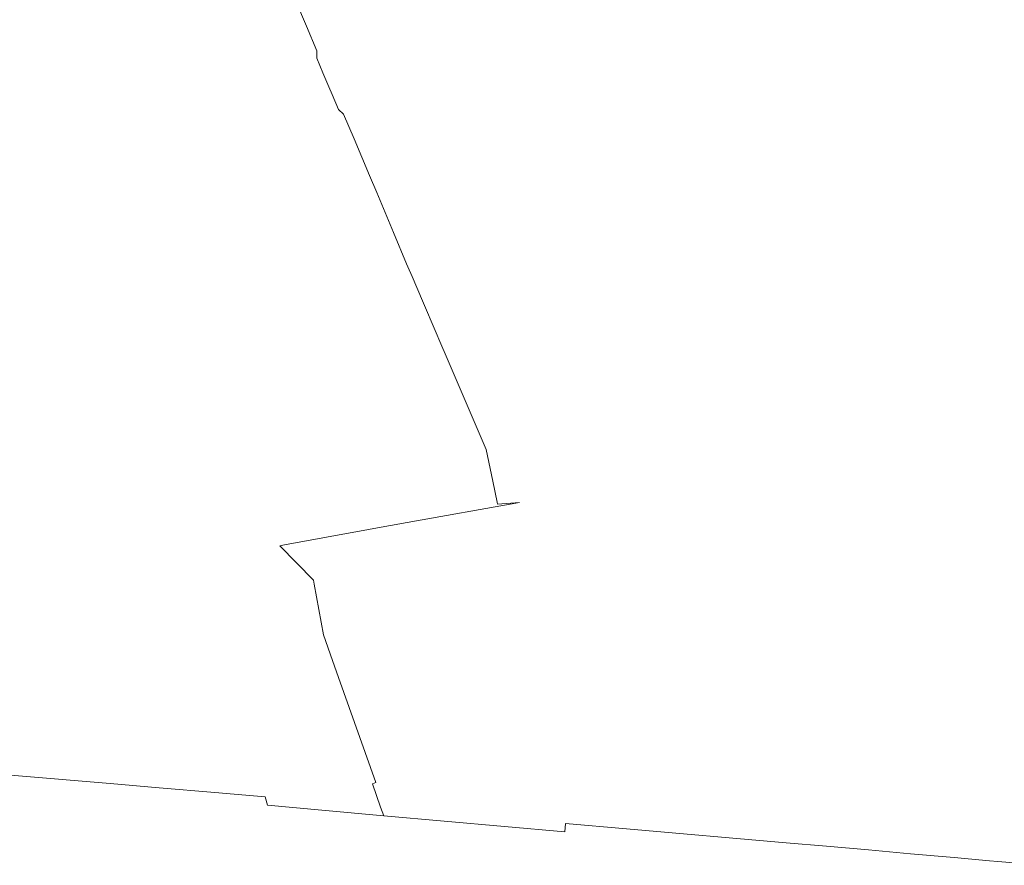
# Model space of a CAD drawing. Header units: millimetres. Extents: x -191 to 81095, y -508122 to 28741.
# Tile 6 of 255: x 3124 to 3495, y 10188 to 10507. Entities that reach past the tile are written whole.
import ezdxf

# ---------------------------------------------------------------- set-up
doc = ezdxf.new("R2010")
doc.units = ezdxf.units.MM
doc.linetypes.add('VE22-087 DB - VST Hervest-Dorsten ALK VA2736$0$1', pattern=[0])
doc.layers.add('VE22-087 DB - VST Hervest-Dorsten ALK VA2736$0$Flurgrenzen', color=9, linetype='VE22-087 DB - VST Hervest-Dorsten ALK VA2736$0$1', lineweight=18)
doc.layers.add('XREF ALK Kataster', color=251, linetype='Continuous')

# ---------------------------------------------------------------- blocks, each defined once
blk = doc.blocks.new('VE22-087 DB - VST Hervest-Dorsten ALK VA2736')
at = {"layer": 'VE22-087 DB - VST Hervest-Dorsten ALK VA2736$0$Flurgrenzen', "ltscale": 0.5}
for points in [[(3217.16, 10540.65, 0), (3232.42, 10504.63, 0), (3236.35, 10495.35, 0), (3236.27, 10492.58, 0), (3238.58, 10487.02, 0), (3240.86, 10481.71, 0), (3242.1, 10478.83, 0), (3244.52, 10473.14, 0), (3246.44, 10471.39, 0), (3250.35, 10462.14, 0), (3256.21, 10448.28, 0), (3258.9, 10441.92, 0), (3265.17, 10426.84, 0), (3270.18, 10415.07, 0), (3270.68, 10413.89, 0), (3272.24, 10410.18, 0), (3276.19, 10401.1, 0), (3281.35, 10389.04, 0), (3282.75, 10385.76, 0), (3285.49, 10379.33, 0), (3300.16, 10344.98, 0), (3302.67, 10333.07, 0), (3304.32, 10325.23, 0), (3304.49, 10324.38, 0), (3312.7, 10325, 0), (3270.42, 10317.54, 0), (3257.8, 10315.23, 0), (3255.85, 10314.87, 0), (3224.19, 10309.05, 0), (3222.43, 10308.72, 0), (3235.07, 10295.78, 0), (3235.36, 10294.2, 0), (3238.83, 10275.1, 0), (3242.25, 10265.51, 0), (3244.52, 10259.12, 0), (3258.62, 10219.51, 0), (3257.27, 10219.04, 0), (3260.39, 10210.23, 0), (3261.54, 10206.99, 0), (3329.83, 10200.88, 0), (3330.09, 10204, 0), (3353.04, 10202.01, 0), (3413.24, 10196.81, 0), (3428.46, 10195.46, 0), (3444.26, 10194.06, 0), (3460.08, 10192.65, 0), (3476.55, 10191.19, 0), (3489.89, 10190, 0), (3493.05, 10189.73, 0), (3509.58, 10188.28, 0)], [(3509.58, 10188.28, 0), (3493.05, 10189.73, 0), (3489.89, 10190, 0), (3476.55, 10191.19, 0), (3460.08, 10192.65, 0), (3444.26, 10194.06, 0), (3428.46, 10195.46, 0), (3413.24, 10196.81, 0), (3353.04, 10202.01, 0), (3330.09, 10204, 0), (3329.83, 10200.88, 0), (3261.54, 10206.99, 0), (3238.23, 10209.08, 0), (3217.79, 10210.91, 0), (3216.91, 10214.05, 0), (3197.83, 10215.74, 0), (3176.94, 10217.52, 0), (3158.42, 10219.09, 0), (3120.87, 10222.32, 0)]]:
    blk.add_polyline3d(points, dxfattribs=at)

msp = doc.modelspace()

# ---------------------------------------------------------------- block references
at = {"layer": 'XREF ALK Kataster', "color": 251}
msp.add_blockref('VE22-087 DB - VST Hervest-Dorsten ALK VA2736', (0, 0), dxfattribs=at)

doc.saveas('drawing.dxf')
